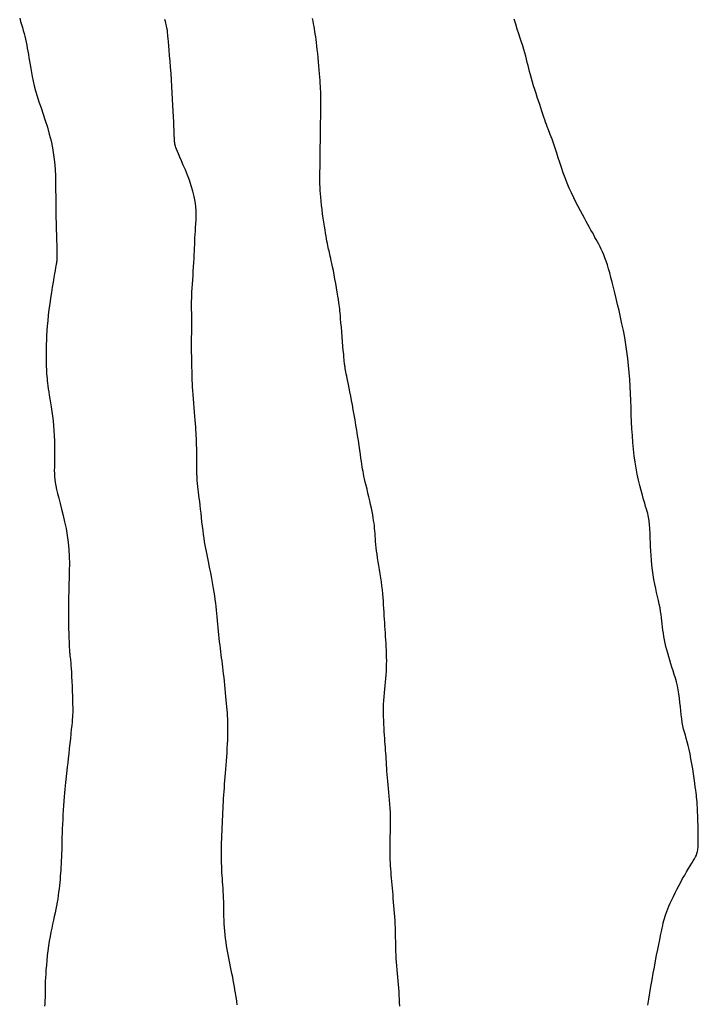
# Model space of a CAD drawing. Header units: millimetres. Extents: x 32690613 to 32693367, y 5343692 to 5344708.
# Tile 51 of 256: x 32692255 to 32692267, y 5343865 to 5343883. Entities that reach past the tile are written whole.
import ezdxf

# ---------------------------------------------------------------- set-up
doc = ezdxf.new("R2010")
doc.units = ezdxf.units.MM
doc.header["$LTSCALE"] = 20
for name, color, linetype in [('02-DGM_HL_494.50', 132, 'Continuous'), ('02-DGM_HL_495.00', 142, 'Continuous'), ('02-DGM_HL_495.50', 152, 'Continuous'), ('02-DGM_HL_496.00', 162, 'Continuous')]:
    doc.layers.add(name, color=color, linetype=linetype)

msp = doc.modelspace()

# ---------------------------------------------------------------- linework, layer by layer
at = {"layer": '02-DGM_HL_494.50', "elevation": 494.5, "flags": 128}
msp.add_lwpolyline([(32692266.108, 5343865.042), (32692266.125, 5343865.149), (32692266.143, 5343865.261), (32692266.162, 5343865.375), (32692266.182, 5343865.491), (32692266.202, 5343865.606), (32692266.223, 5343865.717), (32692266.243, 5343865.825), (32692266.263, 5343865.928), (32692266.283, 5343866.026), (32692266.301, 5343866.117), (32692266.318, 5343866.201), (32692266.334, 5343866.278), (32692266.348, 5343866.345), (32692266.361, 5343866.404), (32692266.371, 5343866.455), (32692266.382, 5343866.5), (32692266.392, 5343866.541), (32692266.402, 5343866.579), (32692266.414, 5343866.618), (32692266.427, 5343866.657), (32692266.443, 5343866.699), (32692266.461, 5343866.746), (32692266.483, 5343866.797), (32692266.506, 5343866.852), (32692266.532, 5343866.909), (32692266.56, 5343866.969), (32692266.591, 5343867.031), (32692266.622, 5343867.094), (32692266.656, 5343867.158), (32692266.69, 5343867.222), (32692266.725, 5343867.285), (32692266.761, 5343867.346), (32692266.795, 5343867.405), (32692266.828, 5343867.461), (32692266.86, 5343867.513), (32692266.888, 5343867.56), (32692266.914, 5343867.602), (32692266.935, 5343867.637), (32692266.953, 5343867.669), (32692266.968, 5343867.699), (32692266.979, 5343867.729), (32692266.988, 5343867.763), (32692266.995, 5343867.802), (32692266.999, 5343867.849), (32692267.002, 5343867.905), (32692267.003, 5343867.974), (32692267.002, 5343868.051), (32692267.001, 5343868.135), (32692266.999, 5343868.222), (32692266.996, 5343868.309), (32692266.993, 5343868.394), (32692266.989, 5343868.472), (32692266.986, 5343868.54), (32692266.983, 5343868.598), (32692266.98, 5343868.646), (32692266.977, 5343868.688), (32692266.973, 5343868.727), (32692266.969, 5343868.765), (32692266.964, 5343868.807), (32692266.957, 5343868.855), (32692266.949, 5343868.911), (32692266.94, 5343868.979), (32692266.929, 5343869.057), (32692266.917, 5343869.141), (32692266.903, 5343869.229), (32692266.888, 5343869.319), (32692266.873, 5343869.409), (32692266.857, 5343869.495), (32692266.84, 5343869.574), (32692266.823, 5343869.646), (32692266.806, 5343869.711), (32692266.789, 5343869.77), (32692266.773, 5343869.827), (32692266.757, 5343869.881), (32692266.743, 5343869.935), (32692266.729, 5343869.992), (32692266.718, 5343870.051), (32692266.708, 5343870.116), (32692266.699, 5343870.185), (32692266.691, 5343870.257), (32692266.684, 5343870.332), (32692266.676, 5343870.407), (32692266.667, 5343870.483), (32692266.657, 5343870.559), (32692266.645, 5343870.632), (32692266.631, 5343870.703), (32692266.614, 5343870.772), (32692266.596, 5343870.839), (32692266.577, 5343870.904), (32692266.557, 5343870.968), (32692266.536, 5343871.031), (32692266.516, 5343871.093), (32692266.497, 5343871.155), (32692266.478, 5343871.217), (32692266.461, 5343871.278), (32692266.444, 5343871.339), (32692266.429, 5343871.4), (32692266.416, 5343871.46), (32692266.404, 5343871.519), (32692266.393, 5343871.577), (32692266.383, 5343871.634), (32692266.376, 5343871.689), (32692266.369, 5343871.744), (32692266.363, 5343871.798), (32692266.357, 5343871.852), (32692266.351, 5343871.907), (32692266.344, 5343871.963), (32692266.335, 5343872.021), (32692266.324, 5343872.082), (32692266.311, 5343872.146), (32692266.297, 5343872.212), (32692266.28, 5343872.282), (32692266.264, 5343872.354), (32692266.247, 5343872.429), (32692266.23, 5343872.506), (32692266.215, 5343872.587), (32692266.201, 5343872.669), (32692266.19, 5343872.754), (32692266.18, 5343872.84), (32692266.172, 5343872.926), (32692266.166, 5343873.011), (32692266.161, 5343873.093), (32692266.157, 5343873.171), (32692266.154, 5343873.243), (32692266.151, 5343873.31), (32692266.149, 5343873.368), (32692266.147, 5343873.42), (32692266.145, 5343873.466), (32692266.143, 5343873.506), (32692266.14, 5343873.542), (32692266.137, 5343873.575), (32692266.134, 5343873.605), (32692266.13, 5343873.634), (32692266.126, 5343873.662), (32692266.12, 5343873.69), (32692266.113, 5343873.72), (32692266.105, 5343873.753), (32692266.095, 5343873.79), (32692266.083, 5343873.833), (32692266.068, 5343873.882), (32692266.052, 5343873.939), (32692266.032, 5343874.006), (32692266.011, 5343874.081), (32692265.988, 5343874.163), (32692265.965, 5343874.253), (32692265.942, 5343874.349), (32692265.92, 5343874.45), (32692265.9, 5343874.557), (32692265.881, 5343874.667), (32692265.866, 5343874.78), (32692265.853, 5343874.896), (32692265.843, 5343875.015), (32692265.834, 5343875.136), (32692265.827, 5343875.258), (32692265.821, 5343875.382), (32692265.815, 5343875.506), (32692265.81, 5343875.631), (32692265.805, 5343875.756), (32692265.8, 5343875.881), (32692265.794, 5343876.006), (32692265.787, 5343876.131), (32692265.778, 5343876.256), (32692265.767, 5343876.38), (32692265.754, 5343876.505), (32692265.738, 5343876.629), (32692265.719, 5343876.754), (32692265.698, 5343876.877), (32692265.674, 5343876.999), (32692265.649, 5343877.119), (32692265.623, 5343877.237), (32692265.597, 5343877.351), (32692265.571, 5343877.461), (32692265.546, 5343877.567), (32692265.521, 5343877.668), (32692265.498, 5343877.763), (32692265.476, 5343877.853), (32692265.454, 5343877.939), (32692265.433, 5343878.019), (32692265.412, 5343878.093), (32692265.391, 5343878.163), (32692265.37, 5343878.227), (32692265.348, 5343878.286), (32692265.327, 5343878.341), (32692265.305, 5343878.392), (32692265.283, 5343878.439), (32692265.261, 5343878.484), (32692265.238, 5343878.527), (32692265.216, 5343878.569), (32692265.194, 5343878.61), (32692265.171, 5343878.65), (32692265.148, 5343878.692), (32692265.125, 5343878.735), (32692265.1, 5343878.78), (32692265.074, 5343878.827), (32692265.046, 5343878.877), (32692265.016, 5343878.932), (32692264.984, 5343878.991), (32692264.949, 5343879.054), (32692264.912, 5343879.123), (32692264.873, 5343879.196), (32692264.833, 5343879.272), (32692264.793, 5343879.353), (32692264.753, 5343879.437), (32692264.714, 5343879.523), (32692264.676, 5343879.612), (32692264.64, 5343879.703), (32692264.607, 5343879.795), (32692264.575, 5343879.886), (32692264.545, 5343879.976), (32692264.517, 5343880.061), (32692264.492, 5343880.141), (32692264.468, 5343880.215), (32692264.447, 5343880.282), (32692264.428, 5343880.339), (32692264.41, 5343880.389), (32692264.394, 5343880.432), (32692264.379, 5343880.471), (32692264.365, 5343880.506), (32692264.352, 5343880.541), (32692264.338, 5343880.575), (32692264.324, 5343880.61), (32692264.31, 5343880.649), (32692264.295, 5343880.691), (32692264.28, 5343880.735), (32692264.263, 5343880.783), (32692264.246, 5343880.834), (32692264.228, 5343880.888), (32692264.21, 5343880.945), (32692264.19, 5343881.005), (32692264.169, 5343881.069), (32692264.148, 5343881.134), (32692264.126, 5343881.201), (32692264.104, 5343881.269), (32692264.083, 5343881.336), (32692264.063, 5343881.402), (32692264.044, 5343881.467), (32692264.027, 5343881.529), (32692264.011, 5343881.587), (32692263.997, 5343881.644), (32692263.984, 5343881.698), (32692263.971, 5343881.752), (32692263.958, 5343881.806), (32692263.943, 5343881.861), (32692263.928, 5343881.919), (32692263.91, 5343881.979), (32692263.89, 5343882.042), (32692263.868, 5343882.11), (32692263.844, 5343882.182), (32692263.819, 5343882.259), (32692263.792, 5343882.341), (32692263.765, 5343882.427), (32692263.737, 5343882.519)], dxfattribs=at)
at = {"layer": '02-DGM_HL_495.00', "elevation": 495, "flags": 128}
msp.add_lwpolyline([(32692261.709, 5343865.026), (32692261.707, 5343865.088), (32692261.704, 5343865.151), (32692261.7, 5343865.214), (32692261.696, 5343865.277), (32692261.691, 5343865.341), (32692261.685, 5343865.406), (32692261.68, 5343865.471), (32692261.674, 5343865.536), (32692261.668, 5343865.603), (32692261.663, 5343865.669), (32692261.658, 5343865.736), (32692261.653, 5343865.802), (32692261.648, 5343865.867), (32692261.645, 5343865.931), (32692261.642, 5343865.995), (32692261.639, 5343866.056), (32692261.638, 5343866.117), (32692261.637, 5343866.177), (32692261.636, 5343866.236), (32692261.635, 5343866.296), (32692261.633, 5343866.356), (32692261.632, 5343866.417), (32692261.629, 5343866.479), (32692261.626, 5343866.542), (32692261.622, 5343866.607), (32692261.618, 5343866.672), (32692261.612, 5343866.738), (32692261.607, 5343866.804), (32692261.601, 5343866.869), (32692261.595, 5343866.934), (32692261.59, 5343866.997), (32692261.584, 5343867.058), (32692261.579, 5343867.118), (32692261.573, 5343867.177), (32692261.568, 5343867.234), (32692261.564, 5343867.291), (32692261.559, 5343867.346), (32692261.555, 5343867.401), (32692261.551, 5343867.455), (32692261.548, 5343867.509), (32692261.545, 5343867.563), (32692261.542, 5343867.617), (32692261.541, 5343867.672), (32692261.539, 5343867.728), (32692261.538, 5343867.785), (32692261.538, 5343867.845), (32692261.539, 5343867.906), (32692261.54, 5343867.97), (32692261.542, 5343868.036), (32692261.544, 5343868.104), (32692261.546, 5343868.173), (32692261.547, 5343868.244), (32692261.548, 5343868.315), (32692261.547, 5343868.387), (32692261.545, 5343868.459), (32692261.541, 5343868.532), (32692261.536, 5343868.603), (32692261.53, 5343868.675), (32692261.523, 5343868.745), (32692261.516, 5343868.814), (32692261.509, 5343868.881), (32692261.502, 5343868.947), (32692261.496, 5343869.01), (32692261.49, 5343869.072), (32692261.486, 5343869.131), (32692261.482, 5343869.188), (32692261.478, 5343869.243), (32692261.475, 5343869.297), (32692261.472, 5343869.35), (32692261.469, 5343869.402), (32692261.466, 5343869.453), (32692261.462, 5343869.505), (32692261.459, 5343869.556), (32692261.455, 5343869.608), (32692261.451, 5343869.66), (32692261.447, 5343869.714), (32692261.443, 5343869.77), (32692261.439, 5343869.829), (32692261.435, 5343869.889), (32692261.431, 5343869.953), (32692261.428, 5343870.02), (32692261.425, 5343870.088), (32692261.423, 5343870.158), (32692261.422, 5343870.229), (32692261.422, 5343870.299), (32692261.424, 5343870.37), (32692261.426, 5343870.44), (32692261.431, 5343870.508), (32692261.436, 5343870.575), (32692261.443, 5343870.64), (32692261.449, 5343870.705), (32692261.456, 5343870.769), (32692261.463, 5343870.833), (32692261.468, 5343870.896), (32692261.473, 5343870.958), (32692261.476, 5343871.021), (32692261.477, 5343871.084), (32692261.478, 5343871.146), (32692261.477, 5343871.208), (32692261.476, 5343871.27), (32692261.473, 5343871.332), (32692261.47, 5343871.394), (32692261.467, 5343871.455), (32692261.463, 5343871.516), (32692261.459, 5343871.577), (32692261.455, 5343871.638), (32692261.451, 5343871.699), (32692261.446, 5343871.759), (32692261.442, 5343871.821), (32692261.438, 5343871.882), (32692261.434, 5343871.944), (32692261.431, 5343872.007), (32692261.427, 5343872.071), (32692261.423, 5343872.135), (32692261.419, 5343872.2), (32692261.414, 5343872.267), (32692261.409, 5343872.334), (32692261.402, 5343872.403), (32692261.394, 5343872.473), (32692261.384, 5343872.545), (32692261.373, 5343872.617), (32692261.361, 5343872.689), (32692261.349, 5343872.762), (32692261.337, 5343872.833), (32692261.326, 5343872.902), (32692261.315, 5343872.969), (32692261.306, 5343873.033), (32692261.298, 5343873.093), (32692261.292, 5343873.15), (32692261.286, 5343873.205), (32692261.282, 5343873.257), (32692261.278, 5343873.306), (32692261.275, 5343873.354), (32692261.271, 5343873.401), (32692261.268, 5343873.447), (32692261.263, 5343873.492), (32692261.259, 5343873.537), (32692261.253, 5343873.584), (32692261.246, 5343873.631), (32692261.239, 5343873.681), (32692261.23, 5343873.733), (32692261.219, 5343873.789), (32692261.207, 5343873.849), (32692261.193, 5343873.913), (32692261.178, 5343873.98), (32692261.162, 5343874.049), (32692261.145, 5343874.119), (32692261.129, 5343874.187), (32692261.113, 5343874.252), (32692261.099, 5343874.313), (32692261.086, 5343874.369), (32692261.075, 5343874.418), (32692261.066, 5343874.462), (32692261.058, 5343874.503), (32692261.051, 5343874.543), (32692261.044, 5343874.585), (32692261.037, 5343874.629), (32692261.03, 5343874.68), (32692261.021, 5343874.737), (32692261.012, 5343874.804), (32692261.001, 5343874.879), (32692260.989, 5343874.961), (32692260.976, 5343875.047), (32692260.962, 5343875.138), (32692260.947, 5343875.23), (32692260.932, 5343875.324), (32692260.917, 5343875.416), (32692260.901, 5343875.507), (32692260.886, 5343875.595), (32692260.87, 5343875.679), (32692260.855, 5343875.76), (32692260.84, 5343875.837), (32692260.826, 5343875.91), (32692260.813, 5343875.977), (32692260.801, 5343876.04), (32692260.789, 5343876.096), (32692260.779, 5343876.147), (32692260.77, 5343876.192), (32692260.762, 5343876.232), (32692260.756, 5343876.268), (32692260.75, 5343876.299), (32692260.744, 5343876.325), (32692260.74, 5343876.348), (32692260.737, 5343876.367), (32692260.734, 5343876.385), (32692260.731, 5343876.403), (32692260.729, 5343876.424), (32692260.726, 5343876.449), (32692260.723, 5343876.482), (32692260.72, 5343876.524), (32692260.715, 5343876.577), (32692260.709, 5343876.643), (32692260.703, 5343876.719), (32692260.696, 5343876.801), (32692260.688, 5343876.888), (32692260.681, 5343876.975), (32692260.674, 5343877.058), (32692260.667, 5343877.136), (32692260.661, 5343877.204), (32692260.657, 5343877.261), (32692260.653, 5343877.307), (32692260.649, 5343877.347), (32692260.646, 5343877.383), (32692260.642, 5343877.418), (32692260.637, 5343877.456), (32692260.63, 5343877.498), (32692260.622, 5343877.548), (32692260.612, 5343877.609), (32692260.601, 5343877.678), (32692260.588, 5343877.753), (32692260.574, 5343877.831), (32692260.56, 5343877.91), (32692260.545, 5343877.987), (32692260.532, 5343878.06), (32692260.519, 5343878.127), (32692260.507, 5343878.184), (32692260.496, 5343878.234), (32692260.487, 5343878.277), (32692260.478, 5343878.315), (32692260.47, 5343878.348), (32692260.462, 5343878.38), (32692260.455, 5343878.41), (32692260.448, 5343878.44), (32692260.44, 5343878.471), (32692260.433, 5343878.505), (32692260.426, 5343878.541), (32692260.419, 5343878.581), (32692260.411, 5343878.624), (32692260.402, 5343878.672), (32692260.393, 5343878.726), (32692260.384, 5343878.785), (32692260.374, 5343878.85), (32692260.363, 5343878.92), (32692260.353, 5343878.993), (32692260.342, 5343879.069), (32692260.332, 5343879.145), (32692260.323, 5343879.219), (32692260.314, 5343879.292), (32692260.308, 5343879.36), (32692260.302, 5343879.423), (32692260.299, 5343879.482), (32692260.296, 5343879.538), (32692260.295, 5343879.593), (32692260.294, 5343879.647), (32692260.294, 5343879.702), (32692260.294, 5343879.759), (32692260.295, 5343879.819), (32692260.296, 5343879.884), (32692260.297, 5343879.953), (32692260.298, 5343880.026), (32692260.299, 5343880.102), (32692260.3, 5343880.181), (32692260.301, 5343880.263), (32692260.302, 5343880.347), (32692260.304, 5343880.432), (32692260.305, 5343880.518), (32692260.306, 5343880.605), (32692260.307, 5343880.69), (32692260.308, 5343880.774), (32692260.309, 5343880.854), (32692260.309, 5343880.931), (32692260.31, 5343881.003), (32692260.31, 5343881.069), (32692260.309, 5343881.128), (32692260.309, 5343881.182), (32692260.308, 5343881.233), (32692260.306, 5343881.281), (32692260.304, 5343881.329), (32692260.301, 5343881.379), (32692260.298, 5343881.431), (32692260.293, 5343881.488), (32692260.288, 5343881.551), (32692260.282, 5343881.619), (32692260.276, 5343881.69), (32692260.269, 5343881.763), (32692260.262, 5343881.836), (32692260.255, 5343881.908), (32692260.247, 5343881.977), (32692260.24, 5343882.042), (32692260.233, 5343882.101), (32692260.226, 5343882.156), (32692260.219, 5343882.207), (32692260.212, 5343882.255), (32692260.205, 5343882.301), (32692260.198, 5343882.345), (32692260.19, 5343882.39), (32692260.181, 5343882.436), (32692260.172, 5343882.483), (32692260.162, 5343882.532)], dxfattribs=at)
at = {"layer": '02-DGM_HL_495.50', "elevation": 495.5, "flags": 128}
msp.add_lwpolyline([(32692258.826, 5343865.048), (32692258.819, 5343865.104), (32692258.812, 5343865.157), (32692258.804, 5343865.21), (32692258.796, 5343865.262), (32692258.787, 5343865.315), (32692258.778, 5343865.369), (32692258.768, 5343865.424), (32692258.758, 5343865.482), (32692258.747, 5343865.54), (32692258.735, 5343865.6), (32692258.723, 5343865.661), (32692258.711, 5343865.722), (32692258.699, 5343865.784), (32692258.687, 5343865.846), (32692258.675, 5343865.908), (32692258.663, 5343865.97), (32692258.651, 5343866.032), (32692258.64, 5343866.095), (32692258.63, 5343866.158), (32692258.621, 5343866.222), (32692258.613, 5343866.286), (32692258.606, 5343866.351), (32692258.601, 5343866.417), (32692258.598, 5343866.484), (32692258.595, 5343866.55), (32692258.593, 5343866.617), (32692258.592, 5343866.683), (32692258.591, 5343866.748), (32692258.59, 5343866.813), (32692258.588, 5343866.876), (32692258.586, 5343866.938), (32692258.583, 5343866.998), (32692258.58, 5343867.057), (32692258.576, 5343867.115), (32692258.572, 5343867.172), (32692258.568, 5343867.228), (32692258.564, 5343867.283), (32692258.561, 5343867.338), (32692258.557, 5343867.393), (32692258.555, 5343867.448), (32692258.552, 5343867.503), (32692258.55, 5343867.559), (32692258.549, 5343867.615), (32692258.548, 5343867.673), (32692258.547, 5343867.733), (32692258.548, 5343867.794), (32692258.549, 5343867.858), (32692258.55, 5343867.923), (32692258.552, 5343867.99), (32692258.555, 5343868.058), (32692258.558, 5343868.126), (32692258.561, 5343868.194), (32692258.564, 5343868.261), (32692258.567, 5343868.328), (32692258.57, 5343868.393), (32692258.573, 5343868.457), (32692258.576, 5343868.52), (32692258.58, 5343868.583), (32692258.583, 5343868.645), (32692258.587, 5343868.707), (32692258.591, 5343868.769), (32692258.595, 5343868.831), (32692258.6, 5343868.894), (32692258.605, 5343868.958), (32692258.611, 5343869.023), (32692258.616, 5343869.089), (32692258.622, 5343869.156), (32692258.627, 5343869.225), (32692258.633, 5343869.296), (32692258.638, 5343869.368), (32692258.643, 5343869.442), (32692258.648, 5343869.518), (32692258.652, 5343869.594), (32692258.656, 5343869.669), (32692258.659, 5343869.743), (32692258.662, 5343869.815), (32692258.663, 5343869.883), (32692258.664, 5343869.948), (32692258.663, 5343870.008), (32692258.662, 5343870.065), (32692258.66, 5343870.119), (32692258.657, 5343870.172), (32692258.653, 5343870.224), (32692258.649, 5343870.277), (32692258.644, 5343870.332), (32692258.639, 5343870.389), (32692258.633, 5343870.45), (32692258.627, 5343870.514), (32692258.621, 5343870.58), (32692258.615, 5343870.648), (32692258.608, 5343870.715), (32692258.601, 5343870.783), (32692258.594, 5343870.849), (32692258.587, 5343870.912), (32692258.58, 5343870.973), (32692258.572, 5343871.032), (32692258.565, 5343871.088), (32692258.558, 5343871.143), (32692258.551, 5343871.198), (32692258.543, 5343871.253), (32692258.536, 5343871.308), (32692258.529, 5343871.365), (32692258.523, 5343871.423), (32692258.516, 5343871.484), (32692258.51, 5343871.545), (32692258.503, 5343871.608), (32692258.497, 5343871.671), (32692258.491, 5343871.734), (32692258.485, 5343871.797), (32692258.479, 5343871.86), (32692258.473, 5343871.922), (32692258.467, 5343871.983), (32692258.461, 5343872.045), (32692258.454, 5343872.106), (32692258.447, 5343872.168), (32692258.439, 5343872.231), (32692258.43, 5343872.296), (32692258.42, 5343872.361), (32692258.409, 5343872.429), (32692258.397, 5343872.498), (32692258.384, 5343872.567), (32692258.371, 5343872.637), (32692258.357, 5343872.706), (32692258.343, 5343872.774), (32692258.33, 5343872.84), (32692258.317, 5343872.903), (32692258.304, 5343872.964), (32692258.292, 5343873.023), (32692258.281, 5343873.08), (32692258.27, 5343873.137), (32692258.259, 5343873.195), (32692258.249, 5343873.255), (32692258.24, 5343873.318), (32692258.23, 5343873.385), (32692258.221, 5343873.456), (32692258.212, 5343873.53), (32692258.203, 5343873.606), (32692258.195, 5343873.683), (32692258.186, 5343873.759), (32692258.178, 5343873.833), (32692258.17, 5343873.904), (32692258.163, 5343873.969), (32692258.155, 5343874.028), (32692258.148, 5343874.083), (32692258.141, 5343874.134), (32692258.135, 5343874.184), (32692258.129, 5343874.234), (32692258.124, 5343874.285), (32692258.119, 5343874.34), (32692258.116, 5343874.4), (32692258.113, 5343874.466), (32692258.112, 5343874.537), (32692258.111, 5343874.611), (32692258.11, 5343874.687), (32692258.109, 5343874.763), (32692258.109, 5343874.837), (32692258.109, 5343874.907), (32692258.108, 5343874.973), (32692258.106, 5343875.032), (32692258.105, 5343875.087), (32692258.102, 5343875.138), (32692258.1, 5343875.188), (32692258.096, 5343875.238), (32692258.092, 5343875.291), (32692258.087, 5343875.347), (32692258.082, 5343875.409), (32692258.076, 5343875.478), (32692258.07, 5343875.552), (32692258.064, 5343875.629), (32692258.057, 5343875.709), (32692258.051, 5343875.788), (32692258.045, 5343875.864), (32692258.04, 5343875.937), (32692258.036, 5343876.003), (32692258.032, 5343876.061), (32692258.03, 5343876.113), (32692258.028, 5343876.158), (32692258.027, 5343876.198), (32692258.026, 5343876.234), (32692258.026, 5343876.268), (32692258.026, 5343876.299), (32692258.025, 5343876.33), (32692258.025, 5343876.361), (32692258.024, 5343876.393), (32692258.023, 5343876.427), (32692258.022, 5343876.464), (32692258.022, 5343876.505), (32692258.021, 5343876.551), (32692258.02, 5343876.603), (32692258.02, 5343876.661), (32692258.02, 5343876.727), (32692258.02, 5343876.8), (32692258.02, 5343876.876), (32692258.021, 5343876.954), (32692258.021, 5343877.033), (32692258.021, 5343877.11), (32692258.021, 5343877.183), (32692258.021, 5343877.251), (32692258.021, 5343877.312), (32692258.02, 5343877.368), (32692258.02, 5343877.421), (32692258.019, 5343877.471), (32692258.02, 5343877.521), (32692258.021, 5343877.572), (32692258.022, 5343877.626), (32692258.025, 5343877.686), (32692258.028, 5343877.752), (32692258.033, 5343877.823), (32692258.038, 5343877.898), (32692258.044, 5343877.975), (32692258.049, 5343878.053), (32692258.055, 5343878.13), (32692258.06, 5343878.205), (32692258.064, 5343878.277), (32692258.067, 5343878.344), (32692258.07, 5343878.407), (32692258.073, 5343878.467), (32692258.075, 5343878.525), (32692258.077, 5343878.582), (32692258.079, 5343878.64), (32692258.082, 5343878.699), (32692258.086, 5343878.76), (32692258.09, 5343878.824), (32692258.095, 5343878.892), (32692258.099, 5343878.964), (32692258.1, 5343879.039), (32692258.098, 5343879.117), (32692258.093, 5343879.2), (32692258.082, 5343879.286), (32692258.065, 5343879.376), (32692258.042, 5343879.47), (32692258.013, 5343879.565), (32692257.98, 5343879.661), (32692257.944, 5343879.755), (32692257.908, 5343879.845), (32692257.872, 5343879.929), (32692257.839, 5343880.005), (32692257.81, 5343880.072), (32692257.786, 5343880.128), (32692257.767, 5343880.174), (32692257.753, 5343880.211), (32692257.742, 5343880.241), (32692257.734, 5343880.265), (32692257.728, 5343880.284), (32692257.724, 5343880.3), (32692257.722, 5343880.314), (32692257.719, 5343880.328), (32692257.718, 5343880.343), (32692257.716, 5343880.361), (32692257.715, 5343880.383), (32692257.713, 5343880.411), (32692257.711, 5343880.447), (32692257.71, 5343880.492), (32692257.707, 5343880.549), (32692257.705, 5343880.617), (32692257.701, 5343880.697), (32692257.698, 5343880.786), (32692257.693, 5343880.884), (32692257.688, 5343880.988), (32692257.683, 5343881.097), (32692257.677, 5343881.21), (32692257.67, 5343881.325), (32692257.662, 5343881.441), (32692257.654, 5343881.556), (32692257.645, 5343881.667), (32692257.637, 5343881.774), (32692257.629, 5343881.874), (32692257.621, 5343881.966), (32692257.614, 5343882.047), (32692257.608, 5343882.116), (32692257.603, 5343882.172), (32692257.599, 5343882.215), (32692257.597, 5343882.248), (32692257.594, 5343882.272), (32692257.593, 5343882.289), (32692257.592, 5343882.3), (32692257.591, 5343882.308), (32692257.59, 5343882.314), (32692257.589, 5343882.32), (32692257.588, 5343882.326), (32692257.587, 5343882.332), (32692257.586, 5343882.339), (32692257.584, 5343882.348), (32692257.582, 5343882.358), (32692257.579, 5343882.37), (32692257.576, 5343882.384), (32692257.572, 5343882.401), (32692257.567, 5343882.422), (32692257.562, 5343882.446), (32692257.555, 5343882.475), (32692257.547, 5343882.509)], dxfattribs=at)
at = {"layer": '02-DGM_HL_496.00', "elevation": 496, "flags": 128}
msp.add_lwpolyline([(32692254.971, 5343882.533), (32692254.988, 5343882.477), (32692255.004, 5343882.423), (32692255.02, 5343882.37), (32692255.035, 5343882.318), (32692255.05, 5343882.266), (32692255.063, 5343882.215), (32692255.075, 5343882.163), (32692255.086, 5343882.111), (32692255.097, 5343882.058), (32692255.106, 5343882.004), (32692255.116, 5343881.949), (32692255.125, 5343881.892), (32692255.135, 5343881.833), (32692255.144, 5343881.772), (32692255.155, 5343881.709), (32692255.166, 5343881.642), (32692255.178, 5343881.572), (32692255.192, 5343881.499), (32692255.21, 5343881.42), (32692255.23, 5343881.337), (32692255.253, 5343881.249), (32692255.281, 5343881.154), (32692255.313, 5343881.054), (32692255.349, 5343880.947), (32692255.387, 5343880.836), (32692255.425, 5343880.721), (32692255.462, 5343880.602), (32692255.496, 5343880.481), (32692255.528, 5343880.358), (32692255.554, 5343880.234), (32692255.573, 5343880.11), (32692255.588, 5343879.986), (32692255.598, 5343879.861), (32692255.604, 5343879.737), (32692255.607, 5343879.614), (32692255.608, 5343879.49), (32692255.609, 5343879.368), (32692255.609, 5343879.246), (32692255.611, 5343879.126), (32692255.613, 5343879.008), (32692255.615, 5343878.894), (32692255.618, 5343878.787), (32692255.621, 5343878.686), (32692255.624, 5343878.594), (32692255.627, 5343878.513), (32692255.629, 5343878.444), (32692255.63, 5343878.388), (32692255.631, 5343878.344), (32692255.632, 5343878.31), (32692255.632, 5343878.285), (32692255.631, 5343878.266), (32692255.63, 5343878.252), (32692255.629, 5343878.241), (32692255.628, 5343878.231), (32692255.626, 5343878.221), (32692255.624, 5343878.209), (32692255.622, 5343878.193), (32692255.618, 5343878.172), (32692255.614, 5343878.145), (32692255.607, 5343878.109), (32692255.6, 5343878.064), (32692255.59, 5343878.007), (32692255.578, 5343877.938), (32692255.564, 5343877.858), (32692255.549, 5343877.769), (32692255.534, 5343877.674), (32692255.518, 5343877.575), (32692255.503, 5343877.473), (32692255.49, 5343877.37), (32692255.477, 5343877.27), (32692255.467, 5343877.173), (32692255.459, 5343877.08), (32692255.452, 5343876.991), (32692255.447, 5343876.906), (32692255.444, 5343876.827), (32692255.441, 5343876.751), (32692255.439, 5343876.681), (32692255.439, 5343876.616), (32692255.438, 5343876.556), (32692255.439, 5343876.501), (32692255.439, 5343876.449), (32692255.44, 5343876.401), (32692255.442, 5343876.356), (32692255.444, 5343876.313), (32692255.446, 5343876.271), (32692255.449, 5343876.231), (32692255.452, 5343876.19), (32692255.456, 5343876.15), (32692255.46, 5343876.108), (32692255.465, 5343876.064), (32692255.47, 5343876.018), (32692255.477, 5343875.967), (32692255.485, 5343875.913), (32692255.494, 5343875.854), (32692255.505, 5343875.789), (32692255.516, 5343875.719), (32692255.528, 5343875.644), (32692255.54, 5343875.565), (32692255.552, 5343875.483), (32692255.562, 5343875.399), (32692255.572, 5343875.312), (32692255.579, 5343875.224), (32692255.584, 5343875.135), (32692255.588, 5343875.046), (32692255.589, 5343874.959), (32692255.59, 5343874.874), (32692255.589, 5343874.792), (32692255.588, 5343874.714), (32692255.587, 5343874.642), (32692255.586, 5343874.576), (32692255.585, 5343874.516), (32692255.586, 5343874.462), (32692255.588, 5343874.411), (32692255.592, 5343874.359), (32692255.599, 5343874.306), (32692255.609, 5343874.248), (32692255.622, 5343874.184), (32692255.64, 5343874.111), (32692255.662, 5343874.027), (32692255.687, 5343873.933), (32692255.714, 5343873.831), (32692255.741, 5343873.721), (32692255.768, 5343873.606), (32692255.793, 5343873.487), (32692255.815, 5343873.364), (32692255.832, 5343873.24), (32692255.843, 5343873.115), (32692255.85, 5343872.991), (32692255.852, 5343872.866), (32692255.851, 5343872.743), (32692255.848, 5343872.62), (32692255.844, 5343872.498), (32692255.84, 5343872.378), (32692255.836, 5343872.259), (32692255.834, 5343872.142), (32692255.834, 5343872.029), (32692255.835, 5343871.92), (32692255.836, 5343871.816), (32692255.839, 5343871.72), (32692255.842, 5343871.631), (32692255.844, 5343871.552), (32692255.847, 5343871.484), (32692255.849, 5343871.428), (32692255.851, 5343871.381), (32692255.853, 5343871.344), (32692255.854, 5343871.315), (32692255.855, 5343871.291), (32692255.857, 5343871.272), (32692255.858, 5343871.257), (32692255.86, 5343871.243), (32692255.862, 5343871.23), (32692255.865, 5343871.215), (32692255.867, 5343871.198), (32692255.87, 5343871.176), (32692255.873, 5343871.148), (32692255.877, 5343871.112), (32692255.88, 5343871.066), (32692255.884, 5343871.01), (32692255.888, 5343870.942), (32692255.892, 5343870.864), (32692255.896, 5343870.78), (32692255.9, 5343870.693), (32692255.903, 5343870.605), (32692255.906, 5343870.521), (32692255.908, 5343870.442), (32692255.91, 5343870.373), (32692255.911, 5343870.315), (32692255.912, 5343870.267), (32692255.911, 5343870.225), (32692255.91, 5343870.185), (32692255.907, 5343870.146), (32692255.904, 5343870.104), (32692255.899, 5343870.056), (32692255.893, 5343869.999), (32692255.886, 5343869.931), (32692255.878, 5343869.853), (32692255.869, 5343869.768), (32692255.86, 5343869.679), (32692255.85, 5343869.589), (32692255.84, 5343869.499), (32692255.831, 5343869.414), (32692255.822, 5343869.336), (32692255.814, 5343869.266), (32692255.807, 5343869.203), (32692255.8, 5343869.146), (32692255.793, 5343869.092), (32692255.787, 5343869.04), (32692255.781, 5343868.987), (32692255.775, 5343868.931), (32692255.769, 5343868.871), (32692255.764, 5343868.806), (32692255.758, 5343868.734), (32692255.753, 5343868.659), (32692255.747, 5343868.58), (32692255.742, 5343868.498), (32692255.737, 5343868.415), (32692255.733, 5343868.332), (32692255.73, 5343868.25), (32692255.726, 5343868.169), (32692255.724, 5343868.09), (32692255.721, 5343868.013), (32692255.719, 5343867.938), (32692255.718, 5343867.865), (32692255.716, 5343867.796), (32692255.714, 5343867.728), (32692255.712, 5343867.664), (32692255.709, 5343867.603), (32692255.706, 5343867.545), (32692255.703, 5343867.488), (32692255.699, 5343867.433), (32692255.695, 5343867.379), (32692255.691, 5343867.325), (32692255.686, 5343867.271), (32692255.681, 5343867.217), (32692255.675, 5343867.161), (32692255.669, 5343867.104), (32692255.661, 5343867.046), (32692255.653, 5343866.988), (32692255.645, 5343866.928), (32692255.635, 5343866.867), (32692255.624, 5343866.805), (32692255.612, 5343866.742), (32692255.598, 5343866.679), (32692255.584, 5343866.614), (32692255.569, 5343866.548), (32692255.554, 5343866.479), (32692255.538, 5343866.409), (32692255.523, 5343866.335), (32692255.509, 5343866.258), (32692255.495, 5343866.178), (32692255.482, 5343866.094), (32692255.471, 5343866.007), (32692255.461, 5343865.92), (32692255.452, 5343865.833), (32692255.444, 5343865.749), (32692255.437, 5343865.669), (32692255.432, 5343865.595), (32692255.428, 5343865.528), (32692255.424, 5343865.469), (32692255.422, 5343865.419), (32692255.421, 5343865.375), (32692255.42, 5343865.337), (32692255.42, 5343865.304), (32692255.42, 5343865.274), (32692255.421, 5343865.246), (32692255.421, 5343865.22), (32692255.421, 5343865.194), (32692255.42, 5343865.167), (32692255.419, 5343865.138), (32692255.418, 5343865.105), (32692255.416, 5343865.068), (32692255.412, 5343865.025)], dxfattribs=at)

doc.saveas('drawing.dxf')
